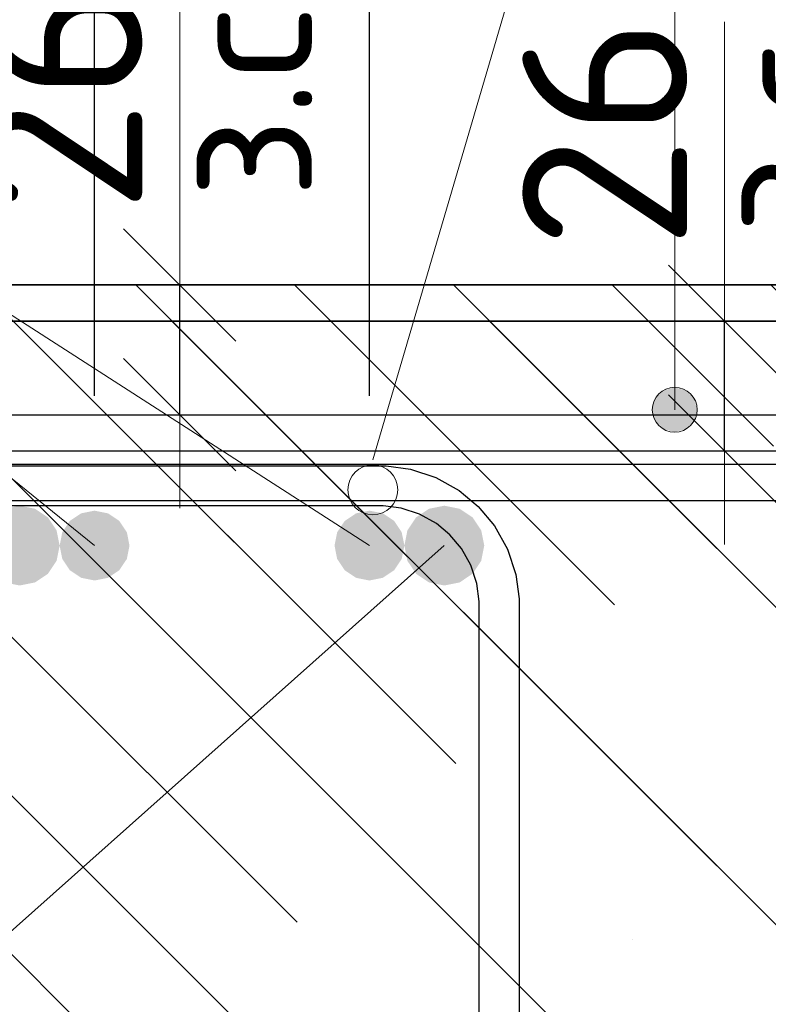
# Model space of a CAD drawing. Header units: metres. Extents: x -38 to 97, y -15 to 21.
# Tile 90 of 229: x 72.388 to 72.538, y 4.544 to 4.742. Entities that reach past the tile are written whole.
import ezdxf

# ---------------------------------------------------------------- set-up
doc = ezdxf.new("R2010")
doc.units = ezdxf.units.M
doc.header["$PDMODE"] = 65
for name, color, linetype, lineweight in [('XR$3$Арм. стержнями верхней зоны', 180, 'Continuous', 35), ('XR$3$Арм.стержн. Арматура края', 96, 'Continuous', 35), ('XR$3$Арм.стержн. Доп. арматура', 180, 'Continuous', 35), ('XR$3$Арм.стержн. Хомут', 240, 'Continuous', 35), ('XR$3$Арм.стержн.горизонт. 1', 180, 'Continuous', 35), ('XR$3$Размерная линия (1)', 7, 'Continuous', 13), ('XR$3$Размерная линия_ общее', 7, 'Continuous', 13), ('XR$6$Арм. стержнями верхней зоны', 180, 'Continuous', 35), ('XR$6$Арм.стержн. Арматура края', 96, 'Continuous', 35), ('XR$6$ВК__отв в полу 1-2 эт', 220, 'Continuous', 25), ('XR$6$Размерная линия (1)', 7, 'Continuous', 13), ('XR$6$Размерная линия_ общее', 7, 'Continuous', 13)]:
    doc.layers.add(name, color=color, linetype=linetype, lineweight=lineweight)
doc.styles.add('ISOCPEUR', font='txt')
doc.dimstyles.new('DIMSTYLE_11', dxfattribs={"dimtxt": 0.033, "dimasz": 0.0375, "dimexe": 0, "dimexo": 0, "dimgap": 0.0165, "dimtad": 2, "dimdec": 0, "dimlfac": 1000, "dimrnd": 1, "dimzin": 12, "dimdsep": 46, "dimtxsty": 'ISOCPEUR', "dimblk1": 'ALL_ML_STRICH', "dimblk2": 'ALL_ML_STRICH', "dimsah": 1, "dimcen": 0, "dimclrd": 7, "dimclre": 256, "dimclrt": 7, "dimadec": 0, "dimazin": 0, "dimtfac": 1, "dimtdec": 0, "dimtix": 1, "dimtmove": 2, "dimatfit": 3, "dimfxl": 0, "dimtvp": 1.2, "dimtzin": 0, "dimlwd": 0, "dimlwe": -3, "dimarcsym": 0})
doc.dimstyles.new('DIMSTYLE_23', dxfattribs={"dimtxt": 0.03, "dimasz": 0.03, "dimexe": 0, "dimexo": 0, "dimgap": 0.015, "dimtad": 2, "dimdec": 0, "dimlfac": 1000, "dimrnd": 5, "dimzin": 12, "dimdsep": 46, "dimtxsty": 'ISOCPEUR', "dimblk1": 'ALL_ML_STRICH', "dimblk2": 'ALL_ML_STRICH', "dimsah": 1, "dimcen": 0, "dimclrd": 7, "dimclre": 256, "dimclrt": 7, "dimadec": 0, "dimazin": 0, "dimtfac": 1, "dimtdec": 0, "dimtix": 1, "dimtmove": 2, "dimatfit": 3, "dimfxl": 0, "dimtvp": 1.2, "dimtzin": 0, "dimlwd": 0, "dimlwe": -3, "dimarcsym": 0})
doc.dimstyles.new('DIMSTYLE_24', dxfattribs={"dimtxt": 0.03, "dimasz": 0.03, "dimexe": 0, "dimexo": 0, "dimgap": 0.015, "dimtad": 2, "dimdec": 0, "dimlfac": 1000, "dimrnd": 5, "dimzin": 12, "dimdsep": 46, "dimtxsty": 'ISOCPEUR', "dimblk1": 'ALL_ML_STRICH', "dimblk2": 'ALL_ML_STRICH', "dimsah": 1, "dimcen": 0, "dimclrd": 7, "dimclre": 256, "dimclrt": 7, "dimadec": 0, "dimazin": 0, "dimtfac": 1, "dimtdec": 0, "dimtix": 1, "dimtmove": 2, "dimatfit": 3, "dimfxl": 0, "dimtzin": 0, "dimlwd": 0, "dimlwe": -3, "dimarcsym": 0})
pattern_1 = [(135, (0, 0), (-0.031819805, -0.031819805), [0.4, -0.05, 0, -0.05]), (135, (-0.01591, -0.01591), (-0.031819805, -0.031819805), [0.8, -0.1, 0.1, -0.1])]

# ---------------------------------------------------------------- blocks, each defined once
blk = doc.blocks.new('ALL_ML_STRICH')
at = {"color": 0, "linetype": 'ByBlock', "lineweight": -2}
for p, q in [((0, -0.5), (0, 0.5)), ((-0.3, -0.3), (0.3, 0.3)), ((-1, 0), (0.5, 0))]:
    blk.add_line(p, q, dxfattribs=at)
blk = doc.blocks.new('*D160')
at = {"layer": 'DEFPOINTS', "color": 7, "linetype": 'Continuous', "lineweight": 13, "transparency": 33554687}
for p in [(72.48879, 4.68139), (72.48879, 4.65539), (72.52877, 4.65539)]:
    blk.add_point(p, dxfattribs=at)
at = {"layer": 'XR$3$Размерная линия_ общее', "color": 253, "linetype": 'Continuous', "lineweight": -2, "true_color": 0xa0a0a0, "transparency": 33554687}
for p, q in [((72.50879, 4.68139), (72.52877, 4.68139)), ((72.50879, 4.65539), (72.52877, 4.65539))]:
    blk.add_line(p, q, dxfattribs=at)
at = {"layer": 'XR$3$Размерная линия_ общее', "color": 7, "linetype": 'Continuous', "lineweight": -2, "transparency": 33554687}
blk.add_line((72.52877, 4.65539), (72.52877, 4.68139), dxfattribs=at)
at = {"layer": 'XR$3$Размерная линия_ общее', "color": 7, "linetype": 'Continuous', "lineweight": 13, "transparency": 33554687, "xscale": 0.0375, "yscale": 0.0375, "zscale": 0.0375}
for p, rotation in [((72.52877, 4.68139), 90), ((72.52877, 4.65539), 270)]:
    blk.add_blockref('ALL_ML_STRICH', p, dxfattribs=dict(at, rotation=rotation))
at = {"layer": 'XR$3$Размерная линия_ общее', "color": 7, "linetype": 'Continuous', "lineweight": 13, "transparency": 33554687, "insert": (72.52831, 4.69875), "char_height": 0.027, "width": 0.00135, "attachment_point": 1, "rotation": 90, "line_spacing_factor": 0.60241, "style": 'ISOCPEUR'}
blk.add_mtext('з.с.', dxfattribs=at)
at = {"layer": 'XR$3$Размерная линия_ общее', "color": 7, "linetype": 'Continuous', "lineweight": 13, "transparency": 33554687, "insert": (72.50477, 4.71912), "char_height": 0.033, "width": 0.066, "attachment_point": 5, "rotation": 90, "style": 'ISOCPEUR'}
blk.add_mtext('\\A1;{26}', dxfattribs=at)
blk = doc.blocks.new('*D162')
at = {"layer": 'DEFPOINTS', "color": 7, "linetype": 'Continuous', "lineweight": 13, "transparency": 33554687}
for p in [(72.31762, 4.75514), (72.31762, 4.64639), (72.40255, 4.64639)]:
    blk.add_point(p, dxfattribs=at)
at = {"layer": 'XR$3$Размерная линия (1)', "color": 9, "linetype": 'Continuous', "lineweight": -2, "true_color": 0xc7c7c7, "transparency": 33554687}
for p, q in [((72.31762, 4.66639), (72.31762, 4.75514)), ((72.40255, 4.66639), (72.40255, 4.75514))]:
    blk.add_line(p, q, dxfattribs=at)
at = {"layer": 'XR$3$Размерная линия (1)', "color": 7, "linetype": 'Continuous', "lineweight": -2, "transparency": 33554687}
blk.add_line((72.31762, 4.75514), (72.40255, 4.75514), dxfattribs=at)
at = {"layer": 'XR$3$Размерная линия (1)', "color": 7, "linetype": 'Continuous', "lineweight": 13, "transparency": 33554687, "xscale": 0.03, "yscale": 0.03, "zscale": 0.03, "rotation": 180}
blk.add_blockref('ALL_ML_STRICH', (72.31762, 4.75514), dxfattribs=at)
at = {"layer": 'XR$3$Размерная линия (1)', "color": 7, "linetype": 'Continuous', "lineweight": 13, "transparency": 33554687, "xscale": 0.03, "yscale": 0.03, "zscale": 0.03}
blk.add_blockref('ALL_ML_STRICH', (72.40255, 4.75514), dxfattribs=at)
at = {"layer": 'XR$3$Размерная линия (1)', "color": 7, "linetype": 'Continuous', "lineweight": 13, "transparency": 33554687, "insert": (72.36159, 4.77764), "char_height": 0.03, "width": 0.06, "attachment_point": 5, "style": 'ISOCPEUR'}
blk.add_mtext('\\A1;{85}', dxfattribs=at)
blk = doc.blocks.new('*D163')
at = {"layer": 'DEFPOINTS', "color": 7, "linetype": 'Continuous', "lineweight": 13, "transparency": 33554687}
for p in [(72.40255, 4.75514), (72.40255, 4.64639), (72.45763, 4.64639)]:
    blk.add_point(p, dxfattribs=at)
at = {"layer": 'XR$3$Размерная линия (1)', "color": 9, "linetype": 'Continuous', "lineweight": -2, "true_color": 0xc7c7c7, "transparency": 33554687}
for p, q in [((72.40255, 4.66639), (72.40255, 4.75514)), ((72.45763, 4.66639), (72.45763, 4.75514))]:
    blk.add_line(p, q, dxfattribs=at)
at = {"layer": 'XR$3$Размерная линия (1)', "color": 7, "linetype": 'Continuous', "lineweight": -2, "transparency": 33554687}
blk.add_line((72.40255, 4.75514), (72.45763, 4.75514), dxfattribs=at)
at = {"layer": 'XR$3$Размерная линия (1)', "color": 7, "linetype": 'Continuous', "lineweight": 13, "transparency": 33554687, "xscale": 0.03, "yscale": 0.03, "zscale": 0.03, "rotation": 180}
blk.add_blockref('ALL_ML_STRICH', (72.40255, 4.75514), dxfattribs=at)
at = {"layer": 'XR$3$Размерная линия (1)', "color": 7, "linetype": 'Continuous', "lineweight": 13, "transparency": 33554687, "xscale": 0.03, "yscale": 0.03, "zscale": 0.03}
blk.add_blockref('ALL_ML_STRICH', (72.45763, 4.75514), dxfattribs=at)
at = {"layer": 'XR$3$Размерная линия (1)', "color": 7, "linetype": 'Continuous', "lineweight": 13, "transparency": 33554687, "insert": (72.50424, 4.77782), "char_height": 0.03, "width": 0.06, "attachment_point": 5, "style": 'ISOCPEUR'}
blk.add_mtext('\\A1;{55}', dxfattribs=at)
blk = doc.blocks.new('*D820')
at = {"layer": 'DEFPOINTS', "color": 7, "linetype": 'Continuous', "lineweight": 13, "transparency": 33554687}
for p in [(72.29823, 4.7757), (72.29823, 4.65364), (72.3533, 4.65364)]:
    blk.add_point(p, dxfattribs=at)
at = {"layer": 'XR$6$Размерная линия (1)', "color": 9, "linetype": 'Continuous', "lineweight": -2, "true_color": 0xc7c7c7, "transparency": 33554687}
for p, q in [((72.29823, 4.67364), (72.29823, 4.7757)), ((72.3533, 4.67364), (72.3533, 4.7757))]:
    blk.add_line(p, q, dxfattribs=at)
at = {"layer": 'XR$6$Размерная линия (1)', "color": 7, "linetype": 'Continuous', "lineweight": -2, "transparency": 33554687}
blk.add_line((72.29823, 4.7757), (72.3533, 4.7757), dxfattribs=at)
at = {"layer": 'XR$6$Размерная линия (1)', "color": 7, "linetype": 'Continuous', "lineweight": 13, "transparency": 33554687, "xscale": 0.03, "yscale": 0.03, "zscale": 0.03, "rotation": 180}
blk.add_blockref('ALL_ML_STRICH', (72.29823, 4.7757), dxfattribs=at)
at = {"layer": 'XR$6$Размерная линия (1)', "color": 7, "linetype": 'Continuous', "lineweight": 13, "transparency": 33554687, "xscale": 0.03, "yscale": 0.03, "zscale": 0.03}
blk.add_blockref('ALL_ML_STRICH', (72.3533, 4.7757), dxfattribs=at)
at = {"layer": 'XR$6$Размерная линия (1)', "color": 7, "linetype": 'Continuous', "lineweight": 13, "transparency": 33554687, "insert": (72.39182, 4.79891), "char_height": 0.03, "width": 0.06, "attachment_point": 5, "style": 'ISOCPEUR'}
blk.add_mtext('\\A1;{55}', dxfattribs=at)
blk = doc.blocks.new('*D949')
at = {"layer": 'DEFPOINTS', "color": 7, "linetype": 'Continuous', "lineweight": 13, "transparency": 33554687}
for p in [(72.37963, 4.68864), (72.37963, 4.66264), (72.41962, 4.66264)]:
    blk.add_point(p, dxfattribs=at)
at = {"layer": 'XR$6$Размерная линия_ общее', "color": 253, "linetype": 'Continuous', "lineweight": -2, "true_color": 0xa0a0a0, "transparency": 33554687}
for p, q in [((72.39963, 4.68864), (72.41962, 4.68864)), ((72.39963, 4.66264), (72.41962, 4.66264))]:
    blk.add_line(p, q, dxfattribs=at)
at = {"layer": 'XR$6$Размерная линия_ общее', "color": 7, "linetype": 'Continuous', "lineweight": -2, "transparency": 33554687}
blk.add_line((72.41962, 4.66264), (72.41962, 4.68864), dxfattribs=at)
at = {"layer": 'XR$6$Размерная линия_ общее', "color": 7, "linetype": 'Continuous', "lineweight": 13, "transparency": 33554687, "xscale": 0.0375, "yscale": 0.0375, "zscale": 0.0375}
for p, rotation in [((72.41962, 4.68864), 90), ((72.41962, 4.66264), 270)]:
    blk.add_blockref('ALL_ML_STRICH', p, dxfattribs=dict(at, rotation=rotation))
at = {"layer": 'XR$6$Размерная линия_ общее', "color": 7, "linetype": 'Continuous', "lineweight": 13, "transparency": 33554687, "insert": (72.41916, 4.706), "char_height": 0.027, "width": 0.00135, "attachment_point": 1, "rotation": 90, "line_spacing_factor": 0.60241, "style": 'ISOCPEUR'}
blk.add_mtext('з.с.', dxfattribs=at)
at = {"layer": 'XR$6$Размерная линия_ общее', "color": 7, "linetype": 'Continuous', "lineweight": 13, "transparency": 33554687, "insert": (72.39562, 4.72636), "char_height": 0.033, "width": 0.066, "attachment_point": 5, "rotation": 90, "style": 'ISOCPEUR'}
blk.add_mtext('\\A1;{26}', dxfattribs=at)

msp = doc.modelspace()

# ---------------------------------------------------------------- hatches: boundary and pattern name
at = {"linetype": 'Continuous', "lineweight": 13, "transparency": 33554687}
h = msp.add_hatch(dxfattribs=at)
h.set_pattern_fill('__________540', scale=0.015, style=0, pattern_type=2)
h.set_pattern_definition(pattern_1)
h.paths.add_polyline_path([(72.15831, 4.68864), (72.15831, 4.48864), (72.62198, 4.48864), (72.62198, 4.68864)], flags=0)
at = {"linetype": 'Continuous', "lineweight": 25, "transparency": 33554687}
h = msp.add_hatch(dxfattribs=at)
h.set_pattern_fill('__________540', scale=0.015, style=0, pattern_type=2)
h.set_pattern_definition(pattern_1)
h.paths.add_polyline_path([(72.51262, 4.68139), (72.26262, 4.68139), (72.26262, 4.38139), (72.51262, 4.38139)], flags=0)
h = msp.add_hatch(dxfattribs=at)
h.set_pattern_fill('__________540', scale=0.015, style=0, pattern_type=2)
h.set_pattern_definition(pattern_1)
h.paths.add_polyline_path([(72.51262, 4.68139), (72.51262, 4.48139), (72.66181, 4.48139), (72.66181, 4.68139)], flags=0)
at = {"layer": 'XR$3$Арм.стержн. Доп. арматура', "linetype": 'Continuous', "lineweight": 50, "transparency": 33554687}
for points in [[(72.40955, 4.63639), (72.40902, 4.63907), (72.4075, 4.64134), (72.40523, 4.64286), (72.40255, 4.64339), (72.39987, 4.64286), (72.3976, 4.64134), (72.39608, 4.63907), (72.39555, 4.63639), (72.39608, 4.63371), (72.3976, 4.63144), (72.39987, 4.62993), (72.40255, 4.62939), (72.40523, 4.62993), (72.4075, 4.63144), (72.40902, 4.63371)], [(72.46463, 4.63639), (72.46409, 4.63907), (72.46257, 4.64134), (72.4603, 4.64286), (72.45763, 4.64339), (72.45495, 4.64286), (72.45268, 4.64134), (72.45116, 4.63907), (72.45063, 4.63639), (72.45116, 4.63371), (72.45268, 4.63144), (72.45495, 4.62993), (72.45763, 4.62939), (72.4603, 4.62993), (72.46257, 4.63144), (72.46409, 4.63371)]]:
    msp.add_hatch(color=7, dxfattribs=at).paths.add_polyline_path(points)
at = {"layer": 'XR$3$Арм.стержн.горизонт. 1', "linetype": 'Continuous', "lineweight": 50, "transparency": 33554687}
for points in [[(72.39555, 4.63639), (72.39494, 4.63945), (72.39321, 4.64205), (72.39061, 4.64378), (72.38755, 4.64439), (72.38449, 4.64378), (72.38189, 4.64205), (72.38016, 4.63945), (72.37955, 4.63639), (72.38016, 4.63333), (72.38189, 4.63074), (72.38449, 4.629), (72.38755, 4.62839), (72.39061, 4.629), (72.39321, 4.63074), (72.39494, 4.63333)], [(72.48063, 4.63639), (72.48002, 4.63945), (72.47828, 4.64205), (72.47569, 4.64378), (72.47263, 4.64439), (72.46956, 4.64378), (72.46697, 4.64205), (72.46523, 4.63945), (72.46463, 4.63639), (72.46523, 4.63333), (72.46697, 4.63074), (72.46956, 4.629), (72.47263, 4.62839), (72.47569, 4.629), (72.47828, 4.63074), (72.48002, 4.63333)]]:
    msp.add_hatch(color=7, dxfattribs=at).paths.add_polyline_path(points)
at = {"layer": 'XR$6$Арм. стержнями верхней зоны', "linetype": 'Continuous', "lineweight": 13, "transparency": 33554687}
for points in [[(72.52104, 4.66751), (72.51654, 4.66751), (72.51492, 4.66589)], [(72.52104, 4.66751), (72.51492, 4.66589), (72.52266, 4.66589)], [(72.51654, 4.66751), (72.52104, 4.66751), (72.51879, 4.66814)], [(72.52266, 4.66589), (72.51492, 4.66589), (72.51429, 4.66364)], [(72.52266, 4.66589), (72.51429, 4.66364), (72.52329, 4.66364)], [(72.52329, 4.66364), (72.51429, 4.66364), (72.51492, 4.66139)], [(72.52329, 4.66364), (72.51492, 4.66139), (72.52266, 4.66139)], [(72.52266, 4.66139), (72.51492, 4.66139), (72.51654, 4.65977)], [(72.52266, 4.66139), (72.51654, 4.65977), (72.52104, 4.65977)], [(72.52104, 4.65977), (72.51654, 4.65977), (72.51879, 4.65914)]]:
    msp.add_hatch(color=7, dxfattribs=at).paths.add_polyline_path(points)

# ---------------------------------------------------------------- linework, layer by layer
at = {"color": 7, "linetype": 'Continuous', "lineweight": 13, "transparency": 33554687}
for p, q in [((72.41962, 4.68864), (72.41962, 4.74864)), ((72.52877, 4.68139), (72.52877, 4.74139))]:
    msp.add_line(p, q, dxfattribs=at)
at = {"color": 7, "linetype": 'Continuous', "lineweight": 35, "transparency": 33554687}
for p, q in [((72.62198, 4.68864), (72.15831, 4.68864)), ((72.51262, 4.68139), (72.26262, 4.68139)), ((72.66181, 4.68139), (72.51262, 4.68139))]:
    msp.add_line(p, q, dxfattribs=at)
at = {"color": 7, "linetype": 'Continuous', "lineweight": 13, "transparency": 33554687}
msp.add_circle((72.45831, 4.64759), 0.005, dxfattribs=at)
at = {"layer": 'XR$3$Арм. стержнями верхней зоны', "color": 4, "linetype": 'Continuous', "lineweight": 25, "transparency": 33554687}
msp.add_lwpolyline([(72.28762, 4.65539), (72.66681, 4.65539), (72.66681, 4.64539), (72.28762, 4.64539), (72.28762, 4.65539)], dxfattribs=at)
at = {"layer": 'XR$3$Арм.стержн. Арматура края', "color": 4, "linetype": 'Continuous', "lineweight": 25, "transparency": 33554687}
for points in [[(72.66681, 4.52139), (72.32091, 4.52139), (72.31481, 4.52224), (72.30846, 4.52434), (72.30262, 4.52761), (72.2978, 4.53163), (72.29378, 4.53644), (72.29051, 4.54229), (72.28842, 4.54864), (72.28757, 4.55474), (72.28757, 4.62205), (72.28842, 4.62815), (72.29051, 4.6345), (72.29378, 4.64034), (72.2978, 4.64516), (72.30262, 4.64918), (72.30846, 4.65245), (72.31481, 4.65454), (72.32091, 4.65539), (72.66681, 4.65539)], [(72.66681, 4.64539), (72.32161, 4.64539), (72.31709, 4.64476), (72.31251, 4.64325), (72.30832, 4.64091), (72.3049, 4.63806), (72.30205, 4.63464), (72.29971, 4.63045), (72.2982, 4.62587), (72.29757, 4.62135), (72.29757, 4.55543), (72.2982, 4.55091), (72.29971, 4.54633), (72.30205, 4.54214), (72.3049, 4.53873), (72.30832, 4.53588), (72.31251, 4.53353), (72.31709, 4.53202), (72.32161, 4.53139), (72.66681, 4.53139)]]:
    msp.add_lwpolyline(points, dxfattribs=at)
at = {"layer": 'XR$3$Арм.стержн. Доп. арматура', "color": 7, "linetype": 'Continuous', "lineweight": 13, "transparency": 33554687}
for q in [(72.45763, 4.63639), (72.40255, 4.63639)]:
    msp.add_line((72.18973, 4.80895), q, dxfattribs=at)
at = {"layer": 'XR$3$Арм.стержн. Хомут', "color": 40, "linetype": 'Continuous', "lineweight": 25, "transparency": 33554687}
for points in [[(72.28759, 4.43307), (72.28759, 4.62572), (72.28827, 4.6306), (72.28994, 4.63568), (72.29256, 4.64035), (72.29578, 4.6442), (72.29963, 4.64742), (72.3043, 4.65004), (72.30938, 4.65171), (72.31426, 4.65239), (72.46095, 4.65239), (72.46583, 4.65171), (72.47091, 4.65004), (72.47558, 4.64742), (72.47944, 4.6442), (72.48265, 4.64035), (72.48527, 4.63568), (72.48695, 4.6306), (72.48763, 4.62572), (72.48763, 4.43307)], [(72.28759, 4.43307), (72.28759, 4.62572), (72.28827, 4.6306), (72.28994, 4.63568), (72.29256, 4.64035), (72.29578, 4.6442), (72.29963, 4.64742), (72.3043, 4.65004), (72.30938, 4.65171), (72.31426, 4.65239), (72.46095, 4.65239), (72.46583, 4.65171), (72.47091, 4.65004), (72.47558, 4.64742), (72.47944, 4.6442), (72.48265, 4.64035), (72.48527, 4.63568), (72.48695, 4.6306), (72.48763, 4.62572), (72.48763, 4.43307)], [(72.28759, 4.43307), (72.28759, 4.62572), (72.28827, 4.6306), (72.28994, 4.63568), (72.29256, 4.64035), (72.29578, 4.6442), (72.29963, 4.64742), (72.3043, 4.65004), (72.30938, 4.65171), (72.31426, 4.65239), (72.46095, 4.65239), (72.46583, 4.65171), (72.47091, 4.65004), (72.47558, 4.64742), (72.47944, 4.6442), (72.48265, 4.64035), (72.48527, 4.63568), (72.48695, 4.6306), (72.48763, 4.62572), (72.48763, 4.43307)], [(72.47963, 4.43362), (72.47963, 4.62516), (72.47912, 4.62878), (72.47791, 4.63244), (72.47604, 4.63579), (72.47376, 4.63852), (72.47103, 4.6408), (72.46767, 4.64268), (72.46401, 4.64389), (72.46039, 4.64439), (72.31482, 4.64439), (72.3112, 4.64389), (72.30754, 4.64268), (72.30419, 4.6408), (72.30146, 4.63852), (72.29918, 4.63579), (72.2973, 4.63244), (72.29609, 4.62878), (72.29559, 4.62516), (72.29559, 4.43362)], [(72.47963, 4.43362), (72.47963, 4.62516), (72.47912, 4.62878), (72.47791, 4.63244), (72.47604, 4.63579), (72.47376, 4.63852), (72.47103, 4.6408), (72.46767, 4.64268), (72.46401, 4.64389), (72.46039, 4.64439), (72.31482, 4.64439), (72.3112, 4.64389), (72.30754, 4.64268), (72.30419, 4.6408), (72.30146, 4.63852), (72.29918, 4.63579), (72.2973, 4.63244), (72.29609, 4.62878), (72.29559, 4.62516), (72.29559, 4.43362)], [(72.47963, 4.43362), (72.47963, 4.62516), (72.47912, 4.62878), (72.47791, 4.63244), (72.47604, 4.63579), (72.47376, 4.63852), (72.47103, 4.6408), (72.46767, 4.64268), (72.46401, 4.64389), (72.46039, 4.64439), (72.31482, 4.64439), (72.3112, 4.64389), (72.30754, 4.64268), (72.30419, 4.6408), (72.30146, 4.63852), (72.29918, 4.63579), (72.2973, 4.63244), (72.29609, 4.62878), (72.29559, 4.62516), (72.29559, 4.43362)]]:
    msp.add_lwpolyline(points, dxfattribs=at)
at = {"layer": 'XR$3$Арм.стержн.горизонт. 1', "color": 7, "linetype": 'Continuous', "lineweight": 13, "transparency": 33554687}
msp.add_line((72.09858, 4.3033), (72.47263, 4.63639), dxfattribs=at)
at = {"layer": 'XR$6$Арм. стержнями верхней зоны', "color": 7, "linetype": 'Continuous', "lineweight": 13, "transparency": 33554687}
for p, q in [((72.51879, 4.85958), (72.51879, 4.66364)), ((72.51879, 4.66814), (72.51879, 4.66814)), ((72.51429, 4.66364), (72.51429, 4.66364)), ((72.52329, 4.66364), (72.52329, 4.66364)), ((72.51879, 4.65914), (72.51879, 4.65914))]:
    msp.add_line(p, q, dxfattribs=at)
at = {"layer": 'XR$6$Арм. стержнями верхней зоны', "color": 4, "linetype": 'Continuous', "lineweight": 25, "transparency": 33554687}
msp.add_lwpolyline([(72.1833, 4.66264), (72.62698, 4.66264), (72.62698, 4.65264), (72.1833, 4.65264), (72.1833, 4.66264)], dxfattribs=at)
at = {"layer": 'XR$6$Арм. стержнями верхней зоны', "color": 7, "linetype": 'Continuous', "lineweight": 13, "transparency": 33554687}
msp.add_circle((72.51879, 4.66364), 0.0045, dxfattribs=at)
at = {"layer": 'XR$6$Арм.стержн. Арматура края', "color": 4, "linetype": 'Continuous', "lineweight": 25, "transparency": 33554687}
for points in [[(72.62698, 4.52864), (72.21187, 4.52864), (72.20665, 4.52936), (72.20121, 4.53116), (72.1962, 4.53396), (72.19208, 4.53741), (72.18863, 4.54154), (72.18582, 4.54655), (72.18403, 4.55199), (72.1833, 4.5572), (72.1833, 4.63407), (72.18403, 4.63929), (72.18582, 4.64473), (72.18863, 4.64974), (72.19208, 4.65387), (72.1962, 4.65731), (72.20121, 4.66012), (72.20665, 4.66191), (72.21187, 4.66264), (72.62698, 4.66264)], [(72.62698, 4.65264), (72.21256, 4.65264), (72.20893, 4.65213), (72.20526, 4.65092), (72.2019, 4.64904), (72.19918, 4.64677), (72.1969, 4.64404), (72.19502, 4.64068), (72.19381, 4.63702), (72.1933, 4.63338), (72.1933, 4.55789), (72.19381, 4.55426), (72.19502, 4.55059), (72.1969, 4.54724), (72.19918, 4.54451), (72.2019, 4.54223), (72.20526, 4.54035), (72.20893, 4.53914), (72.21256, 4.53864), (72.62698, 4.53864)]]:
    msp.add_lwpolyline(points, dxfattribs=at)
at = {"layer": 'XR$6$ВК__отв в полу 1-2 эт', "color": 7, "linetype": 'Continuous', "lineweight": 13, "transparency": 33554687}
msp.add_line((72.45831, 4.65359), (72.51879, 4.85958), dxfattribs=at)

# ---------------------------------------------------------------- dimensions: what is measured, and where the dimension line sits
at = {"layer": 'XR$3$Размерная линия (1)', "color": 7, "linetype": 'Continuous', "lineweight": 13, "transparency": 33554687}
for base, p1, p2, dimstyle, picture, middle in [((72.40255, 4.75514), (72.31762, 4.66639), (72.40255, 4.66639), 'DIMSTYLE_24', '*D162', (72.36159, 4.77764)), ((72.45763, 4.75514), (72.40255, 4.66639), (72.45763, 4.66639), 'DIMSTYLE_23', '*D163', (72.50424, 4.77782))]:
    dim = msp.add_linear_dim(base=base, p1=p1, p2=p2, dimstyle=dimstyle, override={"dimpost": '<>', "dimclrd": 7, "dimclre": 9, "dimclrt": 7, "dimlwd": 0, "dimlwe": 65533}, dxfattribs=at)
    dim.commit()
    dim.dimension.update_dxf_attribs({"geometry": picture, "text_midpoint": middle, "dimtype": 160})
at = {"layer": 'XR$3$Размерная линия_ общее', "color": 7, "linetype": 'Continuous', "lineweight": 13, "transparency": 33554687}
dim = msp.add_linear_dim(base=(72.52877, 4.68139), p1=(72.50879, 4.65539), p2=(72.50879, 4.68139), angle=90, text='<>\\Xз.с.', dimstyle='DIMSTYLE_11', override={"dimpost": '<>', "dimclrd": 7, "dimclre": 253, "dimclrt": 7, "dimlwd": 0, "dimlwe": 65533}, dxfattribs=at)
dim.commit()
dim.dimension.update_dxf_attribs({"geometry": '*D160', "text_midpoint": (72.50477, 4.71912), "dimtype": 160})
at = {"layer": 'XR$6$Размерная линия (1)', "color": 7, "linetype": 'Continuous', "lineweight": 13, "transparency": 33554687}
dim = msp.add_linear_dim(base=(72.3533, 4.7757), p1=(72.29823, 4.67364), p2=(72.3533, 4.67364), dimstyle='DIMSTYLE_23', override={"dimpost": '<>', "dimclrd": 7, "dimclre": 9, "dimclrt": 7, "dimlwd": 0, "dimlwe": 65533}, dxfattribs=at)
dim.commit()
dim.dimension.update_dxf_attribs({"geometry": '*D820', "text_midpoint": (72.39182, 4.79891), "dimtype": 160})
at = {"layer": 'XR$6$Размерная линия_ общее', "color": 7, "linetype": 'Continuous', "lineweight": 13, "transparency": 33554687}
dim = msp.add_linear_dim(base=(72.41962, 4.68864), p1=(72.39963, 4.66264), p2=(72.39963, 4.68864), angle=90, text='<>\\Xз.с.', dimstyle='DIMSTYLE_11', override={"dimpost": '<>', "dimclrd": 7, "dimclre": 253, "dimclrt": 7, "dimlwd": 0, "dimlwe": 65533}, dxfattribs=at)
dim.commit()
dim.dimension.update_dxf_attribs({"geometry": '*D949', "text_midpoint": (72.39562, 4.72636), "dimtype": 160})

doc.saveas('drawing.dxf')
